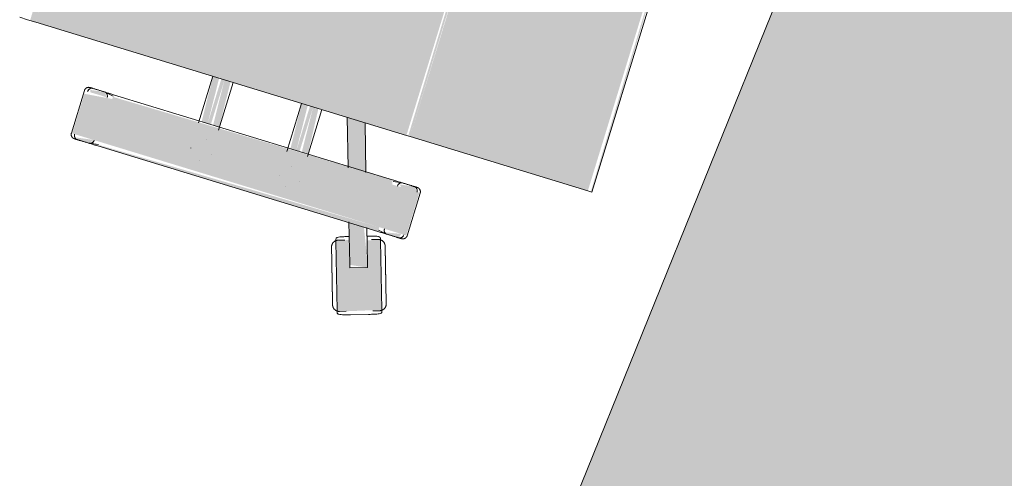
# Model space of a CAD drawing. Header units: millimetres. Extents: x -526411 to -400573, y 47353 to 130199.
# Tile 35 of 72: x -489918 to -489218, y 64032 to 64358. Entities that reach past the tile are written whole.
import ezdxf

# ---------------------------------------------------------------- set-up
doc = ezdxf.new("R2010")
doc.units = ezdxf.units.MM
doc.layers.add('I-FURN', color=30, linetype='Continuous', lineweight=18)

# ---------------------------------------------------------------- blocks, each defined once
blk = doc.blocks.new('80_KA_CE6_coupe werkplek 6P - 4 wp-2954123-3e Verdieping - Percelen telling LI')
at = {"layer": 'I-FURN'}
blk.add_hatch(color=122, dxfattribs=at).paths.add_polyline_path([(2.58, -802.36), (1652.58, -802.36), (1652.58, -2.36), (2.58, -2.36)], flags=0)
blk.add_line((1652.58, -2.36), (2.58, -2.36), dxfattribs=at)
blk = doc.blocks.new('82_3B_bureaustoel - directie vierkant - 82_3B_bureaustoel - directie vierkant-V46-3e Verdieping - Percelen telling LI')
at = {"layer": 'I-FURN'}
for points in [[(203.2, 241.23), (-203.2, 238.97), (-203.2, 238.17), (203.2, 240.34), (203.2, 241.13)], [(203.2, 238.17), (-203.2, 238.17), (-203.2, 106.04), (203.2, 106.04), (203.2, 144.58)], [(271.26, 124.06), (239.51, 124.06), (239.51, 104), (271.26, 104), (271.26, 120.38)], [(203.2, 106.04), (-203.2, 104.71), (-203.2, 103.38), (203.2, 104.71)], [(203.2, 103.38), (-203.2, 103.38), (-203.2, -171.84), (203.2, -171.84), (203.2, 93.87)], [(239.51, 104), (236.34, 103.03), (237.93, -104), (239.51, -104), (239.51, 8.85)], [(271.26, 104), (239.51, 104), (239.51, -104), (271.26, -104), (271.26, -95.01)], [(274.44, 104), (271.26, 104), (273.51, -104), (274.44, -103.03), (274.44, 102.61)], [(236.34, 40.26), (203.2, 38.03), (203.2, 34.13), (236.34, 35.77), (236.34, 40.22)], [(236.34, 34.13), (203.2, 34.13), (203.2, 31.75), (236.34, 31.75)], [(236.34, 31.75), (203.2, 30.11), (203.2, 25.62), (236.34, 27.34), (236.34, 30.2)], [(236.34, -25.62), (203.2, -27.26), (203.2, -31.75), (236.34, -30.11), (236.34, -25.67)], [(236.34, -31.75), (203.2, -31.75), (203.2, -34.13), (236.34, -34.13)], [(236.34, -34.13), (203.2, -35.77), (203.2, -40.26), (236.34, -38.62), (236.34, -35.68)], [(271.26, -104), (239.51, -104), (241.77, -124.06), (271.26, -124.06), (271.26, -108.21)], [(271.92, -104), (271.26, -104.25), (271.91, -104.06)], [(203.2, -171.84), (-203.2, -173.43), (-203.2, -178.18), (203.2, -176.21), (203.2, -173.43)]]:
    blk.add_hatch(color=122, dxfattribs=at).paths.add_polyline_path(points, flags=0)
h = blk.add_hatch(color=122, dxfattribs=at)
h.paths.add_polyline_path([(274.44, 119.44), (271.26, 120.38), (273.38, 109.76), (274.44, 110.74)], flags=0)
h.paths.add_polyline_path([(239.51, 122.36), (236.34, 119.41), (237.91, 109.26), (239.51, 110.35), (239.51, 120.38)], flags=0)
h = blk.add_hatch(color=122, dxfattribs=at)
h.paths.add_polyline_path([(337.44, 92.95), (326.92, 122.92), (279.21, 107.41), (282.86, 98.58), (298.44, 103.65), (302.36, 91.57), (286.08, 86.28), (289.73, 77.45), (336.73, 92.72)], flags=0)
h.paths.add_polyline_path([(305.1, 92.45), (303.02, 91.78), (301.17, 104.53)], flags=0)
h = blk.add_hatch(color=122, dxfattribs=at)
h.paths.add_polyline_path([(302.36, 91.57), (298.44, 103.65), (274.44, 93.62), (274.44, 82.49), (280.42, 84.44)], flags=0)
h.paths.add_polyline_path([(236.34, 83.47), (203.2, 72.7), (203.2, 59.35), (236.34, 70.11)], flags=0)
h = blk.add_hatch(color=122, dxfattribs=at)
h.paths.add_polyline_path([(274.44, -110.74), (271.26, -108.21), (273.18, -120.6), (274.44, -118.59), (274.44, -111.44)], flags=0)
h.paths.add_polyline_path([(239.51, -107.78), (236.34, -110.7), (237.9, -120.87), (239.51, -120.38), (239.51, -110.35)], flags=0)
for p, q in [((203.2, 241.23), (-203.2, 241.23)), ((203.2, 241.23), (203.2, 238.17)), ((203.2, 238.17), (203.2, 106.04)), ((236.34, 119.44), (236.34, 110.7)), ((271.26, 124.72), (239.51, 124.72)), ((274.44, 110.74), (274.44, 119.44)), ((279.92, 107.64), (326.92, 122.92)), ((326.92, 122.92), (328.24, 123.34)), ((329.46, 117.06), (327.99, 121.59)), ((336.71, 102.73), (332.79, 114.81)), ((336.71, 102.73), (332.79, 114.81)), ((203.2, 106.04), (203.2, 103.38)), ((236.34, 111.36), (236.34, 110.7)), ((236.37, 110.29), (237.34, 104)), ((274.41, 110.32), (273.43, 104)), ((274.44, 110.74), (274.44, 111.4)), ((278.6, 107.21), (279.92, 107.64)), ((279.84, 105.95), (281.31, 101.42)), ((203.2, 103.38), (203.2, -171.84)), ((236.34, 104), (236.34, -104)), ((274.01, 95.71), (298.44, 103.65)), ((274.44, -104), (274.44, 104)), ((298.44, 103.65), (298.61, 103.7)), ((298.76, 103.75), (299.1, 103.86)), ((299.1, 103.86), (301.17, 104.53)), ((305.1, 92.46), (301.17, 104.53)), ((336.82, 94.42), (335.35, 98.95)), ((302.36, 91.57), (274.01, 82.36)), ((336.73, 92.72), (289.73, 77.45)), ((303.02, 91.78), (302.36, 91.57)), ((305.1, 92.45), (303.02, 91.78)), ((338.05, 93.15), (336.73, 92.72)), ((203.2, 72.7), (236.81, 83.62)), ((287.2, 83.3), (288.67, 78.77)), ((289.73, 77.45), (288.41, 77.02)), ((237.38, 70.45), (203.2, 59.35)), ((238.16, 40.48), (203.2, 40.48)), ((256.52, 40.48), (256.56, 40.48)), ((247.85, 31.77), (247.85, 31.75)), ((262.93, 31.77), (262.93, 31.81)), ((203.2, 25.4), (239, 25.4)), ((256.56, 25.4), (256.51, 25.4)), ((238.69, -25.4), (203.2, -25.4)), ((256.52, -25.4), (256.56, -25.4)), ((247.85, -31.77), (247.85, -31.81)), ((262.93, -31.77), (262.93, -31.75)), ((203.2, -40.48), (237.93, -40.48)), ((256.56, -40.48), (256.51, -40.48)), ((237.34, -104), (236.37, -110.29)), ((274.41, -110.32), (273.43, -104)), ((236.34, -110.7), (236.34, -119.44)), ((236.34, -110.7), (236.34, -111.36)), ((274.44, -119.44), (274.44, -110.74)), ((274.44, -111.4), (274.44, -110.74)), ((239.51, -124.72), (271.26, -124.72)), ((203.2, -171.84), (203.2, -178.18)), ((203.2, -178.18), (203.2, -183.93))]:
    blk.add_line(p, q, dxfattribs=at)
at = {"layer": 'I-FURN', "flags": 128}
for points in [[(236.34, 121.54), (236.34, 121.67), (236.35, 121.8), (236.36, 121.92), (236.38, 122.05), (236.4, 122.17), (236.43, 122.3), (236.46, 122.42), (236.5, 122.54), (236.54, 122.66), (236.59, 122.78), (236.64, 122.9), (236.7, 123.01), (236.76, 123.12), (236.82, 123.23), (236.89, 123.34), (236.97, 123.44), (237.05, 123.54), (237.13, 123.64), (237.21, 123.73), (237.3, 123.82), (237.39, 123.91), (237.49, 123.99), (237.59, 124.07), (237.69, 124.14), (237.8, 124.22), (237.91, 124.28), (238.02, 124.34), (238.13, 124.4), (238.25, 124.45), (238.36, 124.5), (238.48, 124.55), (238.6, 124.59), (238.73, 124.62), (238.85, 124.65), (238.97, 124.67), (239.1, 124.69), (239.23, 124.71), (239.35, 124.71), (239.48, 124.72), (239.51, 124.72)], [(236.34, 120.11), (236.34, 120.37), (236.34, 120.61), (236.34, 120.83), (236.34, 121.01), (236.34, 121.17), (236.34, 121.3), (236.34, 121.4), (236.34, 121.48), (236.34, 121.52), (236.34, 121.54)], [(236.34, 121.54), (236.34, 121.53), (236.34, 121.49), (236.34, 121.42), (236.34, 121.32), (236.34, 121.19), (236.34, 121.04), (236.34, 120.86), (236.34, 120.65), (236.34, 120.42), (236.34, 120.16), (236.34, 119.87), (236.34, 119.56), (236.34, 119.23), (236.34, 118.86), (236.34, 118.48), (236.34, 118.07), (236.34, 117.64), (236.34, 117.19), (236.34, 116.72), (236.34, 116.22), (236.34, 115.71), (236.34, 115.18), (236.34, 114.63), (236.34, 114.06), (236.34, 113.48), (236.34, 112.88), (236.34, 112.27), (236.34, 111.64), (236.34, 111.01), (236.34, 110.36), (236.34, 109.7), (236.34, 109.03), (236.34, 108.36), (236.34, 107.67), (236.34, 106.98), (236.34, 106.29), (236.34, 105.59), (236.34, 104.89), (236.34, 104.19), (236.34, 104)], [(271.26, 124.72), (271.39, 124.72), (271.52, 124.71), (271.64, 124.7), (271.77, 124.68), (271.89, 124.66), (272.02, 124.63), (272.14, 124.6), (272.26, 124.56), (272.38, 124.52), (272.5, 124.47), (272.62, 124.42), (272.73, 124.36), (272.84, 124.3), (272.95, 124.23), (273.06, 124.16), (273.16, 124.09), (273.26, 124.01), (273.36, 123.93), (273.45, 123.85), (273.54, 123.76), (273.63, 123.66), (273.71, 123.57), (273.79, 123.47), (273.86, 123.36), (273.94, 123.26), (274, 123.15), (274.06, 123.04), (274.12, 122.93), (274.17, 122.81), (274.22, 122.69), (274.27, 122.58), (274.31, 122.45), (274.34, 122.33), (274.37, 122.21), (274.39, 122.08), (274.41, 121.96), (274.43, 121.83), (274.43, 121.71), (274.44, 121.58), (274.44, 121.54)], [(274.44, 104), (274.44, 104.7), (274.44, 105.4), (274.44, 106.1), (274.44, 106.8), (274.44, 107.49), (274.44, 108.17), (274.44, 108.85), (274.44, 109.52), (274.44, 110.18), (274.44, 110.83), (274.44, 111.47), (274.44, 112.1), (274.44, 112.72), (274.44, 113.32), (274.44, 113.91), (274.44, 114.48), (274.44, 115.03), (274.44, 115.57), (274.44, 116.09), (274.44, 116.59), (274.44, 117.06), (274.44, 117.52), (274.44, 117.96), (274.44, 118.37), (274.44, 118.76), (274.44, 119.13), (274.44, 119.47), (274.44, 119.79), (274.44, 120.08), (274.44, 120.35), (274.44, 120.59), (274.44, 120.81), (274.44, 121), (274.44, 121.16), (274.44, 121.29), (274.44, 121.39), (274.44, 121.47), (274.44, 121.52), (274.44, 121.54)], [(274.44, 121.54), (274.44, 121.53), (274.44, 121.49), (274.44, 121.42), (274.44, 121.32), (274.44, 121.19), (274.44, 121.04), (274.44, 120.86), (274.44, 120.65), (274.44, 120.42), (274.44, 120.16), (274.44, 120.11)], [(302.44, 118.3), (303.22, 118.55), (304, 118.81), (304.78, 119.06), (305.56, 119.31), (306.33, 119.56), (307.09, 119.81), (307.84, 120.05), (308.59, 120.3), (309.33, 120.54), (310.05, 120.77), (310.77, 121), (311.47, 121.23), (312.15, 121.46), (312.82, 121.67), (313.48, 121.89), (314.11, 122.09), (314.73, 122.29), (315.33, 122.49), (315.91, 122.68), (316.46, 122.86), (317, 123.03), (317.51, 123.19), (317.99, 123.35), (318.45, 123.5), (318.89, 123.64), (319.3, 123.78), (319.68, 123.9), (320.04, 124.02), (320.36, 124.12), (320.66, 124.22), (320.93, 124.31), (321.17, 124.38), (321.38, 124.45), (321.56, 124.51), (321.7, 124.56), (321.82, 124.6), (321.91, 124.62), (321.96, 124.64), (321.99, 124.65)], [(321.99, 124.65), (321.97, 124.65), (321.93, 124.63), (321.85, 124.6), (321.74, 124.57), (321.6, 124.52), (321.43, 124.47), (321.23, 124.4), (321, 124.33), (320.74, 124.24), (320.45, 124.15), (320.13, 124.05), (319.78, 123.93), (319.4, 123.81), (319, 123.68), (318.57, 123.54), (318.12, 123.39), (317.64, 123.24), (317.14, 123.07), (316.61, 122.9), (316.06, 122.72), (315.49, 122.54), (314.9, 122.35), (314.28, 122.15), (313.65, 121.94), (313, 121.73), (312.34, 121.51), (311.65, 121.29), (310.96, 121.07), (310.25, 120.84), (309.52, 120.6), (308.79, 120.36), (308.05, 120.12), (307.29, 119.88), (306.53, 119.63), (305.76, 119.38), (304.99, 119.13), (304.21, 118.88), (303.43, 118.62), (302.65, 118.37), (302.44, 118.3)], [(321.99, 124.65), (322.17, 124.71), (322.35, 124.75), (322.54, 124.79), (322.73, 124.83), (322.92, 124.85), (323.11, 124.87), (323.3, 124.88), (323.49, 124.88), (323.68, 124.88), (323.87, 124.87), (324.06, 124.85), (324.25, 124.82), (324.43, 124.78), (324.62, 124.74), (324.8, 124.69), (324.98, 124.63), (325.16, 124.57), (325.34, 124.5), (325.51, 124.42), (325.68, 124.33), (325.85, 124.24), (326.01, 124.14), (326.17, 124.04), (326.33, 123.92), (326.48, 123.81), (326.62, 123.68), (326.76, 123.55), (326.9, 123.42), (327.02, 123.28), (327.15, 123.13), (327.27, 122.98), (327.38, 122.83), (327.48, 122.67), (327.58, 122.51), (327.67, 122.34), (327.76, 122.17), (327.84, 122), (327.91, 121.82), (327.97, 121.64), (327.99, 121.59)], [(279.84, 105.95), (279.78, 106.13), (279.74, 106.31), (279.7, 106.5), (279.66, 106.69), (279.64, 106.88), (279.62, 107.07), (279.61, 107.26), (279.61, 107.45), (279.61, 107.64), (279.62, 107.83), (279.64, 108.02), (279.67, 108.21), (279.71, 108.39), (279.75, 108.58), (279.8, 108.76), (279.86, 108.94), (279.92, 109.12), (279.99, 109.3), (280.07, 109.47), (280.16, 109.64), (280.25, 109.81), (280.35, 109.97), (280.45, 110.13), (280.56, 110.29), (280.68, 110.44), (280.81, 110.58), (280.94, 110.72), (281.07, 110.86), (281.21, 110.98), (281.36, 111.11), (281.51, 111.23), (281.66, 111.34), (281.82, 111.44), (281.98, 111.54), (282.15, 111.63), (282.32, 111.72), (282.49, 111.8), (282.67, 111.87), (282.85, 111.93), (282.9, 111.95)], [(302.44, 118.3), (301.66, 118.05), (300.88, 117.79), (300.1, 117.54), (299.33, 117.29), (298.56, 117.04), (297.8, 116.79), (297.04, 116.54), (296.29, 116.3), (295.56, 116.06), (294.83, 115.83), (294.12, 115.59), (293.42, 115.37), (292.73, 115.14), (292.06, 114.93), (291.41, 114.71), (290.77, 114.51), (290.15, 114.31), (289.55, 114.11), (288.98, 113.92), (288.42, 113.74), (287.89, 113.57), (287.38, 113.41), (286.89, 113.25), (286.43, 113.1), (286, 112.96), (285.59, 112.82), (285.2, 112.7), (284.85, 112.58), (284.52, 112.48), (284.22, 112.38), (283.96, 112.29), (283.72, 112.22), (283.51, 112.15), (283.33, 112.09), (283.18, 112.04), (283.06, 112), (282.98, 111.98), (282.92, 111.96), (282.9, 111.95)], [(282.9, 111.95), (282.91, 111.95), (282.96, 111.97), (283.04, 111.99), (283.15, 112.03), (283.29, 112.08), (283.46, 112.13), (283.66, 112.2), (283.89, 112.27), (284.15, 112.36), (284.44, 112.45), (284.76, 112.55), (285.11, 112.67), (285.48, 112.79), (285.88, 112.92), (286.31, 113.06), (286.76, 113.21), (287.24, 113.36), (287.75, 113.53), (288.27, 113.7), (288.82, 113.88), (289.4, 114.06), (289.99, 114.25), (290.6, 114.45), (291.23, 114.66), (291.88, 114.87), (292.55, 115.08), (293.23, 115.31), (293.93, 115.53), (294.64, 115.76), (295.36, 116), (296.09, 116.24), (296.84, 116.48), (297.59, 116.72), (298.35, 116.97), (299.12, 117.22), (299.89, 117.47), (300.67, 117.72), (301.45, 117.98), (302.23, 118.23), (302.44, 118.3)], [(336.82, 94.42), (336.87, 94.23), (336.92, 94.05), (336.96, 93.86), (337, 93.68), (337.02, 93.49), (337.04, 93.3), (337.05, 93.11), (337.05, 92.92), (337.05, 92.73), (337.03, 92.54), (337.01, 92.35), (336.99, 92.16), (336.95, 91.97), (336.91, 91.79), (336.86, 91.6), (336.8, 91.42), (336.74, 91.24), (336.67, 91.06), (336.59, 90.89), (336.5, 90.72), (336.41, 90.55), (336.31, 90.39), (336.2, 90.23), (336.09, 90.08), (335.98, 89.93), (335.85, 89.78), (335.72, 89.64), (335.59, 89.51), (335.45, 89.38), (335.3, 89.26), (335.15, 89.14), (335, 89.03), (334.84, 88.92), (334.68, 88.82), (334.51, 88.73), (334.34, 88.65), (334.17, 88.57), (333.99, 88.5), (333.81, 88.43), (333.76, 88.42)], [(333.76, 88.42), (333.75, 88.41), (333.7, 88.4), (333.62, 88.37), (333.51, 88.33), (333.37, 88.29), (333.2, 88.23), (333, 88.17), (332.77, 88.09), (332.51, 88.01), (332.22, 87.91), (331.9, 87.81), (331.55, 87.7), (331.18, 87.58), (330.78, 87.45), (330.35, 87.31), (329.89, 87.16), (329.41, 87), (328.91, 86.84), (328.38, 86.67), (327.83, 86.49), (327.26, 86.3), (326.67, 86.11), (326.06, 85.91), (325.43, 85.71), (324.78, 85.5), (324.11, 85.28), (323.43, 85.06), (322.73, 84.83), (322.02, 84.6), (321.3, 84.37), (320.56, 84.13), (319.82, 83.89), (319.07, 83.64), (318.31, 83.39), (317.54, 83.14), (316.77, 82.89), (315.99, 82.64), (315.21, 82.39), (314.43, 82.13), (314.22, 82.06)], [(314.22, 82.06), (315, 82.32), (315.78, 82.57), (316.56, 82.82), (317.33, 83.08), (318.1, 83.33), (318.86, 83.57), (319.62, 83.82), (320.36, 84.06), (321.1, 84.3), (321.83, 84.54), (322.54, 84.77), (323.24, 85), (323.93, 85.22), (324.6, 85.44), (325.25, 85.65), (325.89, 85.86), (326.51, 86.06), (327.1, 86.25), (327.68, 86.44), (328.24, 86.62), (328.77, 86.79), (329.28, 86.96), (329.77, 87.12), (330.23, 87.27), (330.66, 87.41), (331.07, 87.54), (331.45, 87.67), (331.81, 87.78), (332.14, 87.89), (332.43, 87.98), (332.7, 88.07), (332.94, 88.15), (333.15, 88.22), (333.33, 88.27), (333.48, 88.32), (333.59, 88.36), (333.68, 88.39), (333.74, 88.41), (333.76, 88.41)], [(294.67, 75.71), (294.49, 75.66), (294.3, 75.61), (294.12, 75.57), (293.93, 75.54), (293.74, 75.51), (293.55, 75.49), (293.36, 75.48), (293.17, 75.48), (292.98, 75.49), (292.79, 75.5), (292.6, 75.52), (292.41, 75.55), (292.23, 75.58), (292.04, 75.62), (291.86, 75.67), (291.67, 75.73), (291.49, 75.8), (291.32, 75.87), (291.14, 75.95), (290.97, 76.03), (290.81, 76.12), (290.65, 76.22), (290.49, 76.33), (290.33, 76.44), (290.18, 76.56), (290.04, 76.68), (289.9, 76.81), (289.76, 76.95), (289.63, 77.09), (289.51, 77.23), (289.39, 77.38), (289.28, 77.53), (289.18, 77.69), (289.08, 77.86), (288.99, 78.02), (288.9, 78.19), (288.82, 78.37), (288.75, 78.54), (288.69, 78.72), (288.67, 78.77)], [(314.22, 82.06), (313.43, 81.81), (312.65, 81.56), (311.88, 81.3), (311.1, 81.05), (310.33, 80.8), (309.57, 80.55), (308.81, 80.31), (308.07, 80.07), (307.33, 79.83), (306.6, 79.59), (305.89, 79.36), (305.19, 79.13), (304.5, 78.91), (303.83, 78.69), (303.18, 78.48), (302.54, 78.27), (301.93, 78.07), (301.33, 77.88), (300.75, 77.69), (300.19, 77.51), (299.66, 77.34), (299.15, 77.17), (298.67, 77.01), (298.2, 76.86), (297.77, 76.72), (297.36, 76.59), (296.98, 76.46), (296.62, 76.35), (296.3, 76.24), (296, 76.15), (295.73, 76.06), (295.49, 75.98), (295.28, 75.91), (295.1, 75.85), (294.95, 75.81), (294.84, 75.77), (294.75, 75.74), (294.7, 75.72), (294.67, 75.71)], [(294.67, 75.71), (294.69, 75.72), (294.73, 75.73), (294.81, 75.76), (294.92, 75.79), (295.06, 75.84), (295.23, 75.9), (295.43, 75.96), (295.66, 76.04), (295.92, 76.12), (296.21, 76.22), (296.53, 76.32), (296.88, 76.43), (297.25, 76.55), (297.66, 76.68), (298.08, 76.82), (298.54, 76.97), (299.02, 77.13), (299.52, 77.29), (300.05, 77.46), (300.6, 77.64), (301.17, 77.83), (301.76, 78.02), (302.37, 78.22), (303.01, 78.42), (303.66, 78.63), (304.32, 78.85), (305, 79.07), (305.7, 79.3), (306.41, 79.53), (307.13, 79.76), (307.87, 80), (308.61, 80.24), (309.37, 80.49), (310.13, 80.74), (310.89, 80.99), (311.67, 81.24), (312.44, 81.49), (313.22, 81.74), (314, 82), (314.22, 82.06)], [(236.34, -104), (236.34, -104.7), (236.34, -105.4), (236.34, -106.1), (236.34, -106.8), (236.34, -107.49), (236.34, -108.17), (236.34, -108.85), (236.34, -109.52), (236.34, -110.18), (236.34, -110.83), (236.34, -111.47), (236.34, -112.1), (236.34, -112.72), (236.34, -113.32), (236.34, -113.91), (236.34, -114.48), (236.34, -115.03), (236.34, -115.57), (236.34, -116.09), (236.34, -116.59), (236.34, -117.06), (236.34, -117.52), (236.34, -117.96), (236.34, -118.37), (236.34, -118.76), (236.34, -119.13), (236.34, -119.47), (236.34, -119.79), (236.34, -120.08), (236.34, -120.35), (236.34, -120.59), (236.34, -120.81), (236.34, -121), (236.34, -121.16), (236.34, -121.29), (236.34, -121.39), (236.34, -121.47), (236.34, -121.52), (236.34, -121.54)], [(274.44, -121.54), (274.44, -121.53), (274.44, -121.49), (274.44, -121.42), (274.44, -121.32), (274.44, -121.19), (274.44, -121.04), (274.44, -120.86), (274.44, -120.65), (274.44, -120.42), (274.44, -120.16), (274.44, -119.87), (274.44, -119.56), (274.44, -119.23), (274.44, -118.86), (274.44, -118.48), (274.44, -118.07), (274.44, -117.64), (274.44, -117.19), (274.44, -116.72), (274.44, -116.22), (274.44, -115.71), (274.44, -115.18), (274.44, -114.63), (274.44, -114.06), (274.44, -113.48), (274.44, -112.88), (274.44, -112.27), (274.44, -111.64), (274.44, -111.01), (274.44, -110.36), (274.44, -109.7), (274.44, -109.03), (274.44, -108.36), (274.44, -107.67), (274.44, -106.98), (274.44, -106.29), (274.44, -105.59), (274.44, -104.89), (274.44, -104.19), (274.44, -104)], [(236.34, -121.54), (236.34, -121.53), (236.34, -121.49), (236.34, -121.42), (236.34, -121.32), (236.34, -121.19), (236.34, -121.04), (236.34, -120.86), (236.34, -120.65), (236.34, -120.42), (236.34, -120.16), (236.34, -120.11)], [(239.51, -124.72), (239.39, -124.72), (239.26, -124.71), (239.13, -124.7), (239.01, -124.68), (238.88, -124.66), (238.76, -124.63), (238.64, -124.6), (238.52, -124.56), (238.4, -124.52), (238.28, -124.47), (238.16, -124.42), (238.05, -124.36), (237.94, -124.3), (237.83, -124.23), (237.72, -124.16), (237.62, -124.09), (237.52, -124.01), (237.42, -123.93), (237.33, -123.85), (237.24, -123.76), (237.15, -123.66), (237.07, -123.57), (236.99, -123.47), (236.91, -123.36), (236.84, -123.26), (236.78, -123.15), (236.71, -123.04), (236.66, -122.93), (236.6, -122.81), (236.55, -122.69), (236.51, -122.58), (236.47, -122.45), (236.44, -122.33), (236.41, -122.21), (236.39, -122.08), (236.37, -121.96), (236.35, -121.83), (236.34, -121.71), (236.34, -121.58), (236.34, -121.54)], [(274.44, -121.54), (274.44, -121.67), (274.43, -121.8), (274.42, -121.92), (274.4, -122.05), (274.38, -122.17), (274.35, -122.3), (274.32, -122.42), (274.28, -122.54), (274.24, -122.66), (274.19, -122.78), (274.14, -122.9), (274.08, -123.01), (274.02, -123.12), (273.95, -123.23), (273.88, -123.34), (273.81, -123.44), (273.73, -123.54), (273.65, -123.64), (273.57, -123.73), (273.48, -123.82), (273.38, -123.91), (273.29, -123.99), (273.19, -124.07), (273.08, -124.14), (272.98, -124.22), (272.87, -124.28), (272.76, -124.34), (272.65, -124.4), (272.53, -124.45), (272.41, -124.5), (272.3, -124.55), (272.17, -124.59), (272.05, -124.62), (271.93, -124.65), (271.8, -124.67), (271.68, -124.69), (271.55, -124.71), (271.43, -124.71), (271.3, -124.72), (271.26, -124.72)], [(274.44, -120.11), (274.44, -120.37), (274.44, -120.61), (274.44, -120.83), (274.44, -121.01), (274.44, -121.17), (274.44, -121.3), (274.44, -121.4), (274.44, -121.48), (274.44, -121.52), (274.44, -121.54)]]:
    blk.add_lwpolyline(points, dxfattribs=at)
at = {"layer": 'I-FURN'}
for centre, major_axis, ratio, start_param, end_param in [((239.51, 119.44), (-3.17, 0), 0.918218, 4.712389, 6.283185), ((239.51, 119.44), (-3.17, 0), 0.918252, 4.974188, 6.283185), ((271.26, 119.44), (-3.17, 0), 0.918218, 3.141593, 4.712389), ((271.26, 119.44), (3.17, 0), 0.918252, 0, 1.308997), ((239.51, 110.7), (-3.17, 0), 0.918218, 0, 1.570796), ((239.51, 110.7), (3.18, 0), 0.918252, 3.141593, 4.45059), ((271.22, 110.74), (-3.22, 0), 0.918252, 1.570796, 3.141593), ((271.22, 110.74), (3.22, 0), 0.918218, 4.727082, 6.283185), ((239.51, -110.7), (3.17, 0), 0.918218, 1.570796, 3.141593), ((239.51, -110.7), (3.17, 0), 0.918252, 1.832596, 3.141593), ((271.22, -110.74), (3.22, 0), 0.918218, 0, 1.570796), ((271.22, -110.74), (3.22, 0), 0.918252, 0, 1.308997), ((239.51, -119.44), (3.17, 0), 0.918218, 3.141593, 4.712389), ((239.51, -119.44), (3.17, 0), 0.918252, 3.141593, 4.45059), ((271.26, -119.44), (3.17, 0), 0.918218, 4.712389, 6.283185), ((271.26, -119.44), (3.18, 0), 0.918252, 4.974188, 6.283185)]:
    blk.add_ellipse(centre, major_axis=major_axis, ratio=ratio, start_param=start_param, end_param=end_param, dxfattribs=at)
for points, knots in [([(332.79, 114.81), (332.33, 116.2), (331.68, 118.23), (330.85, 120.54), (330.14, 122.17), (329.29, 123.33), (328.6, 123.46), (328.24, 123.34)], [0, 0, 0, 0, 0.285714, 0.428571, 0.571429, 0.785714, 1, 1, 1, 1]), ([(278.6, 107.21), (278.12, 107.06), (277.72, 106.46), (277.81, 104.9), (278.19, 103.16), (278.94, 100.71), (279.6, 98.68), (279.94, 97.64)], [0, 0, 0, 0, 0.285714, 0.428571, 0.571429, 0.785714, 1, 1, 1, 1]), ([(338.05, 93.15), (338.35, 93.26), (338.66, 93.54), (338.85, 94.13), (338.9, 94.86), (338.71, 96.18), (338.28, 97.8), (337.86, 99.17), (337.39, 100.64), (336.99, 101.86), (336.71, 102.73)], [0, 0, 0, 0, 0.166667, 0.25, 0.333333, 0.5, 0.666667, 0.75, 0.833333, 1, 1, 1, 1]), ([(283.87, 85.56), (284.15, 84.69), (284.54, 83.47), (285.03, 82), (285.49, 80.65), (286.09, 79.08), (286.72, 77.91), (287.19, 77.35), (287.69, 76.98), (288.11, 76.94), (288.41, 77.02)], [0, 0, 0, 0, 0.166667, 0.25, 0.333333, 0.5, 0.666667, 0.75, 0.833333, 1, 1, 1, 1])]:
    blk.add_open_spline(points, degree=3, knots=knots, dxfattribs=at)

msp = doc.modelspace()

# ---------------------------------------------------------------- block references
at = {"layer": 'I-FURN'}
for name, p, rotation in [('80_KA_CE6_coupe werkplek 6P - 4 wp-2954123-3e Verdieping - Percelen telling LI', (-489634.63, 63747.95), 68.00167584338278), ('82_3B_bureaustoel - directie vierkant - 82_3B_bureaustoel - directie vierkant-V46-3e Verdieping - Percelen telling LI', (-489682.47, 64500.7), 253.0016758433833)]:
    msp.add_blockref(name, p, dxfattribs=dict(at, rotation=rotation))

doc.saveas('drawing.dxf')
